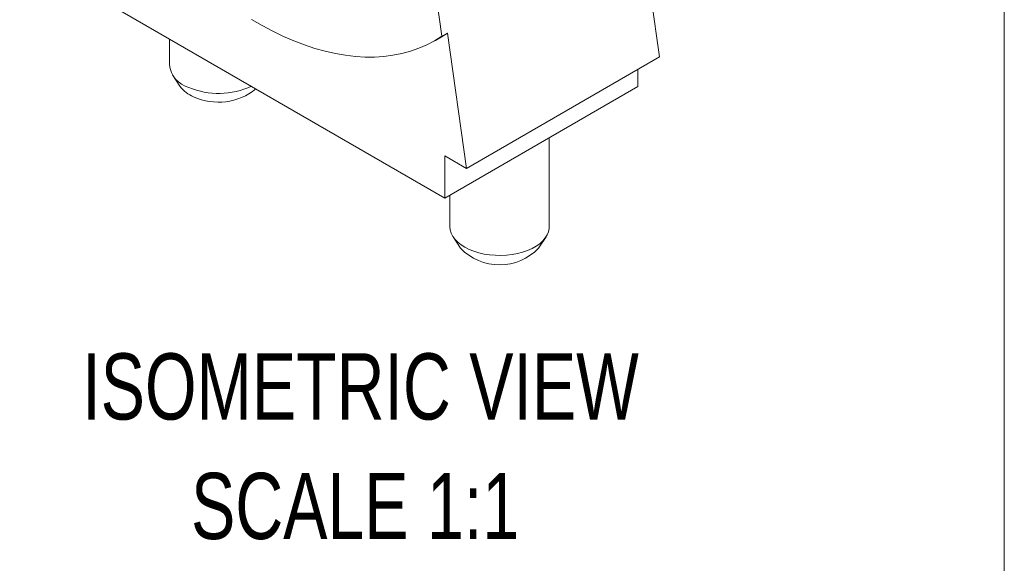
# Model space of a CAD drawing. Header units: inches. Extents: x 0.03 to 5.47, y 0.02 to 4.23.
# Tile 23 of 32: x 4.85 to 5.47, y 3.35 to 3.69. Entities that reach past the tile are written whole.
import ezdxf

# ---------------------------------------------------------------- set-up
doc = ezdxf.new("R2010")
doc.units = ezdxf.units.IN
doc.header["$LTSCALE"] = 0.5
doc.header["$MEASUREMENT"] = 0
doc.styles.add('SLDTEXTSTYLE0', font='TXT', dxfattribs={"width": 0.75})

# ---------------------------------------------------------------- blocks, each defined once
blk = doc.blocks.new('SW_NOTE_4')
at = {"color": 0, "linetype": 'Continuous', "lineweight": 0, "attachment_point": 2, "style": 'SLDTEXTSTYLE0'}
for s, insert, char_height in [('ISOMETRIC VIEW', (0.2168, 0.05371), 0.0416667), ('SCALE 1:1', (0.21341, -0.02153), 0.041667)]:
    blk.add_mtext(s, dxfattribs=dict(at, insert=insert, char_height=char_height))

msp = doc.modelspace()

# ---------------------------------------------------------------- linework, layer by layer
at = {"color": 7, "linetype": 'Continuous', "lineweight": 18}
for p, q in [((5.47223, 0.01778), (5.47223, 4.2253)), ((5.25508, 3.67148), (5.23774, 3.79505)), ((5.11797, 3.68442), (5.11259, 3.7228)), ((4.89003, 3.71527), (5.11984, 3.5826)), ((5.11742, 3.68393), (5.12151, 3.68646)), ((5.11797, 3.68442), (5.12151, 3.68646)), ((5.13346, 3.60127), (5.12151, 3.68646)), ((4.94628, 3.68279), (4.94628, 3.66658)), ((5.11389, 3.68189), (5.11742, 3.68393)), ((5.13346, 3.60127), (5.25508, 3.67148)), ((4.9483, 3.6602), (4.95297, 3.65305)), ((5.24146, 3.66362), (5.24146, 3.65281)), ((5.24146, 3.65281), (5.11984, 3.5826)), ((5.18556, 3.56453), (5.18556, 3.62054)), ((5.13346, 3.60127), (5.11984, 3.60914)), ((5.11984, 3.60914), (5.11984, 3.5826)), ((5.12306, 3.58446), (5.12306, 3.56453)), ((5.12507, 3.55815), (5.12975, 3.551)), ((5.17886, 3.551), (5.18354, 3.55815))]:
    msp.add_line(p, q, dxfattribs=at)
at = {"color": 7, "linetype": 'Continuous', "lineweight": 18, "flags": 128}
for points in [[(4.99804, 3.695), (5.00475, 3.69113), (5.01145, 3.68759), (5.01814, 3.68438), (5.02479, 3.68152), (5.03141, 3.679), (5.03797, 3.67683), (5.04446, 3.67502), (5.05088, 3.67357), (5.05721, 3.67248), (5.06344, 3.67175), (5.06956, 3.67139), (5.07556, 3.67139), (5.08143, 3.67176), (5.08716, 3.67249), (5.09273, 3.67359), (5.09814, 3.67505), (5.10338, 3.67686), (5.10844, 3.67903), (5.1133, 3.68155), (5.11797, 3.68442)], [(5.18556, 3.56453), (5.1855, 3.56345), (5.18509, 3.56141), (5.18427, 3.5594), (5.18306, 3.55747), (5.18148, 3.55562), (5.17955, 3.55389), (5.17728, 3.5523), (5.17472, 3.55086), (5.17189, 3.54961), (5.16883, 3.54855), (5.16558, 3.5477), (5.16218, 3.54707), (5.15868, 3.54666), (5.15513, 3.54649), (5.15156, 3.54655), (5.14803, 3.54685), (5.14458, 3.54738), (5.14126, 3.54813), (5.13811, 3.5491), (5.13517, 3.55026), (5.13248, 3.55162), (5.13007, 3.55314), (5.12798, 3.55481), (5.12623, 3.5566), (5.12485, 3.5585), (5.12385, 3.56048), (5.12325, 3.56251), (5.12306, 3.56453)]]:
    msp.add_lwpolyline(points, dxfattribs=at)
at = {"color": 7, "linetype": 'Continuous', "lineweight": 18}
for centre, radius, start, end in [((4.96312, 3.66857), 0.01695, 186.76222, 254.36719), ((4.96845, 3.66411), 0.01902, 215.54465, 248.83583), ((4.97747, 3.69787), 0.04939, 247.47133, 294.54466), ((4.97717, 3.68038), 0.03741, 245.38057, 309.08776), ((5.15431, 3.57464), 0.03408, 223.90687, 316.09313)]:
    msp.add_arc(centre, radius, start, end, dxfattribs=at)

# ---------------------------------------------------------------- block references
at = {"color": 7, "linetype": 'Continuous', "lineweight": 0}
msp.add_blockref('SW_NOTE_4', (4.84991, 3.43113), dxfattribs=at)

doc.saveas('drawing.dxf')
